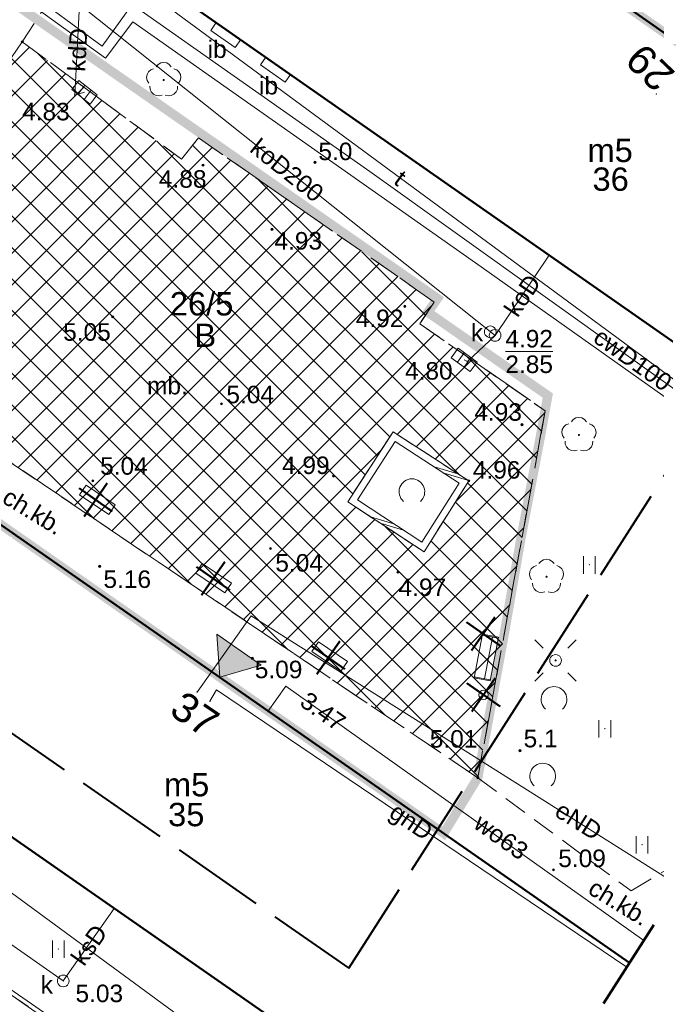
# Model space of a CAD drawing. Extents: x 5477758 to 5478339, y 5918274 to 5918502.
# Tile 24 of 43: x 5477910 to 5477937, y 5918314 to 5918357. Entities that reach past the tile are written whole.
import ezdxf
from ezdxf.enums import TextEntityAlignment as Align

# ---------------------------------------------------------------- set-up
doc = ezdxf.new("R2010")
doc.units = 0
doc.header["$PDSIZE"] = 0.75
for name, pattern in [('budynki akt$0$DASHED', [19.05, 12.7, -6.35]), ('DASHED', [19.05, 12.7, -6.35]), ('L_0_06', [2, 1.5, -0.5]), ('PRZER1-1', [2, 1, -1]), ('PRZER2-1', [3, 2, -1]), ('PRZER4-1', [5, 4, -1])]:
    doc.linetypes.add(name, pattern=pattern)
doc.layers.get('0').update_dxf_attribs({"linetype": 'CONTINUOUS', "lineweight": 13})
for name, color, linetype, lineweight in [('000_wejscia do budynków', 7, 'CONTINUOUS', 0), ('0_MAŁA ARCHITEKTURA ISTNIEJĄCA', 6, 'CONTINUOUS', 0), ('0_PROJ WYBURZENIA', 1, 'CONTINUOUS', 0), ('0_PROJ_NAWIERZCHNIE DO USUNIĘCIA', 1, 'CONTINUOUS', 0), ('0_WYBURZENIA_USUNIĘCIA ISTNIEJĄCEGO WYPOSAŻENIA', 1, 'CONTINUOUS', 0), ('A_GRANICA OPRACOWANIA', 7, 'CONTINUOUS', 0), ('GEPADR', 236, 'CONTINUOUS', 18), ('GEPADR_O', 236, 'CONTINUOUS', 18), ('GESBZO', 7, 'CONTINUOUS', 50), ('GESBZO_O', 7, 'CONTINUOUS', 50), ('GESDZI', 7, 'CONTINUOUS', 18), ('GESDZI_O', 7, 'CONTINUOUS', 18), ('GESUZY', 96, 'PRZER1-1', 18), ('GESUZY_O', 96, 'PRZER1-1', 18), ('GSPPRB', 7, 'CONTINUOUS', 20), ('GSPRDL', 96, 'CONTINUOUS', 18), ('GSSDSO', 7, 'CONTINUOUS', 18), ('GSSIIN', 7, 'CONTINUOUS', 18), ('GSSIIN_O', 7, 'CONTINUOUS', 18), ('GSSKOD', 7, 'PRZER2-1', 18), ('GSSKOD_O', 7, 'PRZER2-1', 18), ('GSSUTR', 7, 'PRZER2-1', 18), ('GULCPR', 212, 'CONTINUOUS', 18), ('GULCPR_O', 212, 'CONTINUOUS', 18), ('GULEPR', 1, 'CONTINUOUS', 18), ('GULEPR_O', 1, 'CONTINUOUS', 18), ('GULGPR', 2, 'CONTINUOUS', 18), ('GULGPR_O', 2, 'CONTINUOUS', 18), ('GULKPR', 36, 'CONTINUOUS', 18), ('GULKPR_O', 36, 'CONTINUOUS', 18), ('GULTPR', 30, 'CONTINUOUS', 18), ('GULTPR_O', 30, 'CONTINUOUS', 18), ('GULWPR', 5, 'CONTINUOUS', 18), ('GULWPR_O', 5, 'CONTINUOUS', 18), ('GUPELA', 7, 'CONTINUOUS', 18), ('GUPIWZ', 7, 'CONTINUOUS', 18), ('GUPIWZ_O', 7, 'CONTINUOUS', 18), ('GUPKKS', 36, 'CONTINUOUS', 18), ('GUPKSD', 36, 'CONTINUOUS', 18), ('GUPPRZ', 7, 'CONTINUOUS', 18), ('GUPPRZ_O', 7, 'CONTINUOUS', 18), ('OT_Rzedna', 7, 'CONTINUOUS', 18), ('pomiar', 7, 'CONTINUOUS', 18), ('wysokosci', 7, 'CONTINUOUS', 18), ('zakres', 150, 'PRZER4-1', 50), ('ZZ_INWENT-usunięcia_Pen_No__240', 1, 'CONTINUOUS', 50)]:
    doc.layers.add(name, color=color, linetype=linetype, lineweight=lineweight)
doc.layers.add('kołnierz', color=11, linetype='CONTINUOUS', lineweight=70, plot=False)
doc.styles.add('GEO-INFO', font='arial.ttf')

# ---------------------------------------------------------------- blocks, each defined once
blk = doc.blocks.new('ODTN_2')
at = {"color": 0}
for points in [[(-1.5, -0.5), (0.5, 0.5)], [(-0.5, -0.5), (1.5, 0.5)]]:
    blk.add_lwpolyline(points, dxfattribs=at)
blk = doc.blocks.new('POINT')
at = {"color": 0}
blk.add_point((0, 0), dxfattribs=at)
blk = doc.blocks.new('SUUS05')
at = {"color": 0}
blk.add_lwpolyline([(0.5, -0.25), (-0.5, -0.25), (-0.5, 0.25), (0.5, 0.25)], close=True, dxfattribs=at)
for points in [[(-0.175, -0.25), (-0.175, 0.25)], [(0.175, -0.25), (0.175, 0.25)]]:
    blk.add_lwpolyline(points, dxfattribs=at)
blk = doc.blocks.new('OKRAG_PELNY')
at = {"color": 0}
blk.add_lwpolyline([(0, 0.5), (0.12941, 0.482963), (0.25, 0.433013), (0.353553, 0.353553), (0.433013, 0.25), (0.482963, 0.12941), (0.5, 0), (0.482963, -0.12941), (0.433013, -0.25), (0.353553, -0.353553), (0.25, -0.433013), (0.12941, -0.482963), (0, -0.5), (-0.12941, -0.482963), (-0.25, -0.433013), (-0.353553, -0.353553), (-0.433013, -0.25), (-0.482963, -0.12941), (-0.5, 0), (-0.482963, 0.12941), (-0.433013, 0.25), (-0.353553, 0.353553), (-0.25, 0.433013), (-0.12941, 0.482963)], close=True, dxfattribs=at)
blk = doc.blocks.new('SPTRW')
at = {"color": 0}
for points in [[(-0.51332, 0.7233), (-0.51332, -0.7767)], [(0.48668, -0.7767), (0.48668, 0.7233)]]:
    blk.add_lwpolyline(points, dxfattribs=at)
blk = doc.blocks.new('SPDLP')
blk.add_hatch(color=0).paths.add_polyline_path([(0, -0.09), (0.027812, -0.085595), (0.052901, -0.072812), (0.072812, -0.052901), (0.085595, -0.027812), (0.09, 0), (0.085595, 0.027812), (0.072812, 0.052901), (0.052901, 0.072812), (0.027812, 0.085595), (0, 0.09), (-0.027812, 0.085595), (-0.052901, 0.072812), (-0.072812, 0.052901), (-0.085595, 0.027812), (-0.09, 0), (-0.085595, -0.027812), (-0.072812, -0.052901), (-0.052901, -0.072812), (-0.027812, -0.085595)])
at = {"color": 0}
for points in [[(-1.271938, -0.268652), (-1.40916, -0.048001), (-1.462858, 0.20623), (-1.426585, 0.463525), (-1.304695, 0.693003), (-1.11182, 0.867117), (-0.871109, 0.964971)], [(-0.648554, 1.126667), (-0.481106, 1.325358), (-0.255912, 1.454989), (0, 1.5), (0.255912, 1.454989), (0.481106, 1.325358), (0.648554, 1.126667)], [(0.871109, 0.964971), (1.11182, 0.867117), (1.304695, 0.693003), (1.426585, 0.463525), (1.462858, 0.20623), (1.40916, -0.048001), (1.271938, -0.268652)], [(-0.137547, -1.292703), (-0.389802, -1.355024), (-0.648184, -1.327532), (-0.881678, -1.213525), (-1.062258, -1.026689), (-1.168249, -0.78945), (-1.186929, -0.530282)], [(1.186929, -0.530282), (1.168249, -0.78945), (1.062258, -1.026689), (0.881678, -1.213525), (0.648184, -1.327532), (0.389802, -1.355024), (0.137547, -1.292703)]]:
    blk.add_lwpolyline(points, dxfattribs=at)
blk = doc.blocks.new('SUEO')
blk.add_hatch(color=0).paths.add_polyline_path([(-0.002174, 0.089974), (0.023762, 0.086807), (0.042561, 0.0793), (0.060131, 0.066965), (0.076266, 0.047786), (0.086234, 0.025762), (0.089972, 0.002226), (0.088646, -0.015553), (0.081114, -0.038994), (0.066834, -0.060276), (0.049699, -0.075033), (0.027576, -0.085671), (0.004027, -0.08991), (-0.019639, -0.087831), (-0.040932, -0.080154), (-0.059082, -0.067892), (-0.073734, -0.051607), (-0.08374, -0.032979), (-0.089221, -0.011817), (-0.089063, 0.012951), (-0.082571, 0.035806), (-0.069528, 0.057148), (-0.048957, 0.075519), (-0.026898, 0.085887)])
at = {"color": 0}
for points in [[(-1.767767, 1.767767), (-1.06066, 1.06066)], [(1.767767, 1.767767), (1.06066, 1.06066)], [(-1.767767, -1.767767), (-1.06066, -1.06066)], [(1.767767, -1.767767), (1.06066, -1.06066)]]:
    blk.add_lwpolyline(points, dxfattribs=at)
blk = doc.blocks.new('OTRN')
at = {"linetype": 'Continuous', "lineweight": 13}
blk.add_hatch(color=0, dxfattribs=at).paths.add_polyline_path([(0, -0.091, 1), (0, 0.091, 1)])
at = {"color": 0, "linetype": 'Continuous', "lineweight": 13}
blk.add_circle((0, 0), 0.0906, dxfattribs=at)
blk = doc.blocks.new('OTZK_1')
at = {"color": 0, "linetype": 'Continuous', "lineweight": 18}
blk.add_arc((0, 0), 1.1, 311.18593, 228.81407, dxfattribs=at)
blk = doc.blocks.new('zw$2EFF')
at = {"lineweight": 18}
blk.add_hatch(color=256, dxfattribs=at).paths.add_polyline_path([(-0.771, 0.963), (0, 0), (0.77, 0.963)])
blk.add_lwpolyline([(-0.771, 0.963), (0.77, 0.963), (0, 0), (-0.771, 0.963)], dxfattribs=at)
blk = doc.blocks.new('zw$5BC6')
for p, q in [((1.335, -1.269, -0.037), (2.018, -1.112, -0.037)), ((1.344, -1.308, -0.037), (2.027, -1.151, -0.037)), ((1.588, -1.252, -0.037), (1.996, -3.026, -0.037)), ((2.018, -1.112, -0.037), (2.444, -2.964, -0.037)), ((1.762, -3.121, -0.037), (1.335, -1.269, -0.037)), ((2.435, -2.925, -0.037), (1.753, -3.082, -0.037)), ((2.444, -2.964, -0.037), (1.762, -3.121, -0.037))]:
    blk.add_line(p, q)
blk = doc.blocks.new('zw$9746')
at = {"layer": '0_MAŁA ARCHITEKTURA ISTNIEJĄCA', "elevation": -10.18}
for points in [[(-21.423, 32.203), (-21.702, 31.789), (-20.459, 30.949), (-20.179, 31.364), (-21.423, 32.203)], [(-16.45, 28.846), (-16.73, 28.431), (-15.487, 27.592), (-15.207, 28.006), (-16.45, 28.846)], [(-11.477, 25.488), (-11.757, 25.074), (-10.514, 24.234), (-10.234, 24.649), (-11.477, 25.488)]]:
    blk.add_lwpolyline(points, dxfattribs=at)
at = {"layer": '0_MAŁA ARCHITEKTURA ISTNIEJĄCA'}
blk.add_circle((-4.409, 23.226, -10.18), 0.2, dxfattribs=at)
at = {"layer": '0_MAŁA ARCHITEKTURA ISTNIEJĄCA', "rotation": 156.2284129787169}
blk.add_blockref('zw$5BC6', (-3.418, 22.125, 0.037), dxfattribs=at)
blk = doc.blocks.new('zw$32B3')
at = {"layer": 'ZZ_INWENT-usunięcia_Pen_No__240', "linetype": 'Continuous'}
for p, q in [((0.192, 0.845), (-0.192, -0.845)), ((-0.845, 0.192), (0.845, -0.192))]:
    blk.add_line(p, q, dxfattribs=at)

msp = doc.modelspace()

# ---------------------------------------------------------------- hatches: boundary and pattern name
at = {"layer": '0_PROJ_NAWIERZCHNIE DO USUNIĘCIA', "linetype": 'Continuous', "lineweight": 0, "ltscale": 4}
h = msp.add_hatch(dxfattribs=at)
h.set_pattern_fill('ANSI37', color=256, scale=0.3, style=0)
h.paths.add_polyline_path([(5477909.863, 5918355.582), (5477916.678, 5918350.56), (5477917.405, 5918351.474), (5477920.213, 5918349.517), (5477924.891, 5918346.257), (5477927.496, 5918344.442), (5477926.88, 5918343.51), (5477929.707, 5918341.546), (5477930.571, 5918340.947), (5477931.779, 5918340.108), (5477932.252, 5918339.779), (5477932.052, 5918338.73), (5477931.572, 5918336.083), (5477931.053, 5918333.261), (5477930.31, 5918329.223), (5477929.915, 5918327.078), (5477929.362, 5918324.071), (5477901.191, 5918343.092)])
h.paths.add_polyline_path([(5477925.735, 5918338.89), (5477923.793, 5918335.888), (5477927.06, 5918333.744), (5477928.978, 5918336.782)], flags=16)

# ---------------------------------------------------------------- linework, layer by layer
at = {"layer": '0_PROJ_NAWIERZCHNIE DO USUNIĘCIA', "linetype": 'DASHED', "ltscale": 0.1}
for points in [[(5477909.863, 5918355.582), (5477916.678, 5918350.56), (5477917.405, 5918351.474), (5477920.213, 5918349.517), (5477924.891, 5918346.257), (5477927.496, 5918344.442), (5477926.88, 5918343.51), (5477929.707, 5918341.546), (5477930.571, 5918340.947), (5477931.779, 5918340.108), (5477932.252, 5918339.779), (5477932.052, 5918338.73), (5477931.572, 5918336.083), (5477931.053, 5918333.261), (5477930.31, 5918329.223), (5477929.915, 5918327.078), (5477929.362, 5918324.071), (5477901.191, 5918343.092), (5477909.863, 5918355.582)], [(5477925.735, 5918338.89), (5477923.793, 5918335.888), (5477927.06, 5918333.744), (5477928.978, 5918336.782), (5477925.735, 5918338.89)]]:
    msp.add_lwpolyline(points, dxfattribs=at)
at = {"layer": 'A_GRANICA OPRACOWANIA', "color": 1, "linetype": 'budynki akt$0$DASHED', "ltscale": 0.1, "const_width": 0.4}
for points in [[(5477939.869, 5918356.504), (5477940.619, 5918356.896), (5477942.101, 5918363.93), (5477943.898, 5918372.463), (5477938.811, 5918375.814), (5477939.356, 5918376.864), (5477927.622, 5918384.214), (5477926.949, 5918383.275), (5477923.735, 5918385.254), (5477924.621, 5918386.867), (5477922.565, 5918387.972), (5477915.954, 5918383.377), (5477911.642, 5918380.121), (5477912.501, 5918379.46), (5477913.835, 5918377.89), (5477914.426, 5918376.774), (5477916.433, 5918371.286), (5477916.349, 5918370.613), (5477938.795, 5918354.966), (5477939.869, 5918356.504)], [(5477902.984, 5918361.774), (5477916.9, 5918352.076), (5477917.564, 5918351.614), (5477920.33, 5918349.686), (5477925.008, 5918346.426), (5477927.636, 5918344.595), (5477927.224, 5918344.001), (5477929.613, 5918342.342), (5477930.353, 5918341.828), (5477931.84, 5918340.796), (5477932.36, 5918340.435), (5477932.052, 5918338.73), (5477931.779, 5918337.302), (5477931.203, 5918334.286), (5477930.468, 5918330.081), (5477929.362, 5918324.071), (5477927.904, 5918321.69), (5477892.005, 5918346.724), (5477902.984, 5918361.774)]]:
    msp.add_lwpolyline(points, dxfattribs=at)
at = {"layer": 'GESBZO', "color": 7, "linetype": 'Continuous', "lineweight": 50}
for points in [[(5477912.816, 5918360.152), (5477918.892, 5918368.876), (5477953.955, 5918344.371)], [(5477948.209, 5918335.409), (5477912.816, 5918360.152)], [(5477893.633, 5918332.514), (5477899.789, 5918341.268), (5477935.862, 5918316.151)], [(5477930.083, 5918307.137), (5477893.633, 5918332.514)]]:
    msp.add_lwpolyline(points, dxfattribs=at)
at = {"layer": 'GESDZI', "color": 7, "linetype": 'Continuous', "lineweight": 18}
for points in [[(5477927.041, 5918302.392), (5477865.49, 5918345.57), (5477899.13, 5918390.84), (5477901.96, 5918388.82), (5477916.33, 5918408.95), (5477922.92, 5918418.17), (5477913.96, 5918422.85), (5477897.73, 5918431.34), (5477895.359, 5918432.58)], [(5477972.897, 5918373.915), (5477916.33, 5918408.95), (5477901.96, 5918388.82), (5477899.13, 5918390.84), (5477865.49, 5918345.57), (5477927.041, 5918302.392)]]:
    msp.add_lwpolyline(points, dxfattribs=at)
at = {"layer": 'GESUZY', "color": 96, "linetype": 'PRZER1-1', "lineweight": 18, "ltscale": 0.5}
for points in [[(5477927.041, 5918302.392), (5477865.49, 5918345.57), (5477899.13, 5918390.84), (5477901.96, 5918388.82), (5477916.33, 5918408.95), (5477972.897, 5918373.915)], [(5477972.897, 5918373.915), (5477916.33, 5918408.95), (5477901.96, 5918388.82), (5477899.13, 5918390.84), (5477865.49, 5918345.57), (5477927.041, 5918302.392)]]:
    msp.add_lwpolyline(points, dxfattribs=at)
at = {"layer": 'GSPPRB', "color": 7, "linetype": 'Continuous', "lineweight": 20}
for p in [(5477932.417, 5918346.448), (5477917.343, 5918327.741), (5477917.892, 5918327.347), (5477920.376, 5918326.903), (5477913.802, 5918318.472)]:
    msp.add_point(p, dxfattribs=at)
at = {"layer": 'GSSDSO', "color": 7, "linetype": 'Continuous', "lineweight": 18}
for points in [[(5477923.793, 5918335.888), (5477927.06, 5918333.744), (5477928.976, 5918336.78), (5477925.735, 5918338.89)], [(5477924.207, 5918335.975), (5477925.824, 5918338.474), (5477928.565, 5918336.69), (5477926.97, 5918334.162)]]:
    msp.add_lwpolyline(points, close=True, dxfattribs=at)
msp.add_lwpolyline([(5477927.151, 5918302.563), (5477916.158, 5918310.291), (5477891.033, 5918327.713), (5477894.15, 5918332.153), (5477893.905, 5918332.325)], dxfattribs=at)
at = {"layer": 'GSSIIN', "color": 7, "linetype": 'Continuous', "lineweight": 18}
for points in [[(5477918.978, 5918355.34), (5477919.216, 5918355.679), (5477918.164, 5918356.414), (5477917.927, 5918356.075)], [(5477921.109, 5918353.851), (5477921.348, 5918354.188), (5477920.288, 5918354.929), (5477920.054, 5918354.601)]]:
    msp.add_lwpolyline(points, close=True, dxfattribs=at)
at = {"layer": 'GSSKOD', "color": 7, "linetype": 'PRZER2-1', "lineweight": 18, "ltscale": 0.5}
for points in [[(5477953.955, 5918344.371), (5477918.892, 5918368.876), (5477912.816, 5918360.152), (5477909.863, 5918355.582), (5477916.678, 5918350.56), (5477917.405, 5918351.474), (5477927.496, 5918344.442), (5477926.88, 5918343.51), (5477932.252, 5918339.779), (5477929.362, 5918324.071), (5477935.927, 5918319.225), (5477938.124, 5918320.534), (5477940.031, 5918323.232), (5477938.216, 5918324.426), (5477940.878, 5918328.21), (5477941.747, 5918327.531), (5477940.015, 5918324.991), (5477941.068, 5918324.27)], [(5477935.861, 5918316.15), (5477899.789, 5918341.268), (5477893.633, 5918332.514), (5477893.905, 5918332.325), (5477890.614, 5918327.638), (5477888.72, 5918328.897), (5477897.292, 5918341.743)]]:
    msp.add_lwpolyline(points, dxfattribs=at)
msp.add_lwpolyline([(5477925.735, 5918338.89), (5477928.976, 5918336.78), (5477927.06, 5918333.744), (5477923.793, 5918335.888)], close=True, dxfattribs=at)
at = {"layer": 'GSSUTR', "color": 7, "linetype": 'PRZER2-1', "lineweight": 18, "ltscale": 0.5}
for points in [[(5477934.141, 5918333.201), (5477934.131, 5918333.181), (5477934.151, 5918333.181)], [(5477934.807, 5918326.187), (5477934.797, 5918326.167), (5477934.817, 5918326.167)], [(5477936.394, 5918321.222), (5477936.384, 5918321.202), (5477936.404, 5918321.202)], [(5477911.408, 5918316.751), (5477911.398, 5918316.731), (5477911.418, 5918316.731)]]:
    msp.add_lwpolyline(points, close=True, dxfattribs=at)
at = {"layer": 'GULCPR', "color": 212, "linetype": 'Continuous', "lineweight": 18}
for points in [[(5477897.988, 5918369.384), (5477912.19, 5918358.778), (5477911.02, 5918357.046), (5477913.282, 5918355.393), (5477914.561, 5918357.187), (5477924.74, 5918350.032), (5477947.263, 5918333.933)], [(5477897.61, 5918368.865), (5477908.665, 5918360.767), (5477911.414, 5918358.665), (5477910.336, 5918357.112), (5477913.42, 5918354.88), (5477914.595, 5918356.444), (5477929.504, 5918345.945), (5477947.01, 5918333.538)]]:
    msp.add_lwpolyline(points, dxfattribs=at)
at = {"layer": 'GULEPR', "color": 1, "linetype": 'Continuous', "lineweight": 18}
msp.add_lwpolyline([(5477937.976, 5918319.447), (5477919.661, 5918331.002), (5477917.343, 5918327.741)], dxfattribs=at)
at = {"layer": 'GULGPR', "color": 2, "linetype": 'Continuous', "lineweight": 18}
msp.add_lwpolyline([(5477935.744, 5918315.967), (5477918.174, 5918327.841), (5477917.892, 5918327.347)], dxfattribs=at)
at = {"layer": 'GULKPR', "color": 36, "linetype": 'Continuous', "lineweight": 18}
for points in [[(5477912.525, 5918353.423), (5477912.111, 5918353.301), (5477912.31, 5918357.179)], [(5477930.104, 5918343.013), (5477912.31, 5918357.179)], [(5477932.417, 5918346.448), (5477930.104, 5918343.013)], [(5477928.777, 5918341.963), (5477928.919, 5918341.893), (5477930.104, 5918343.013)], [(5477911.614, 5918315.37), (5477880.14, 5918337.42)], [(5477913.802, 5918318.472), (5477911.614, 5918315.37)]]:
    msp.add_lwpolyline(points, dxfattribs=at)
at = {"layer": 'GULTPR', "color": 30, "linetype": 'Continuous', "lineweight": 18}
for points in [[(5477922.67, 5918425.86), (5477922.52, 5918425.566), (5477912.874, 5918406.653), (5477912.76, 5918406.43), (5477912.639, 5918406.211), (5477904.061, 5918390.689), (5477903.94, 5918390.47), (5477913.569, 5918382.272), (5477913.76, 5918382.11), (5477913.65, 5918381.879), (5477908.41, 5918370.85), (5477908.262, 5918370.649), (5477904.55, 5918365.6), (5477904.751, 5918365.452), (5477947.345, 5918334.06)], [(5477887.561, 5918335.178), (5477928.691, 5918304.966)]]:
    msp.add_lwpolyline(points, dxfattribs=at)
at = {"layer": 'GULWPR', "color": 5, "linetype": 'Continuous', "lineweight": 18}
msp.add_lwpolyline([(5477936.472, 5918317.101), (5477921.15, 5918327.99), (5477920.376, 5918326.903)], dxfattribs=at)
at = {"layer": 'GUPPRZ_O', "color": 36, "linetype": 'Continuous', "lineweight": 9, "flags": 128}
msp.add_lwpolyline([(5477930.541, 5918342.325), (5477932.579, 5918342.325)], dxfattribs=at)
at = {"layer": 'kołnierz', "linetype": 'PRZER4-1', "lineweight": 50}
msp.add_lwpolyline([(5477977.309, 5918380.798), (5477954.837, 5918395.479), (5477993.178, 5918463.057), (5477934.574, 5918496.308), (5477890.354, 5918424.446), (5477901.969, 5918417.467), (5477859.483, 5918348.301), (5477882.168, 5918332.75), (5477926.647, 5918301.778)], close=True, dxfattribs=at)
at = {"layer": 'OT_Rzedna', "color": 7}
for p in [(5477926.24, 5918344.255), (5477918.393, 5918340.083), (5477931.254, 5918339.188), (5477912.879, 5918336.787), (5477923.188, 5918336.993), (5477920.49, 5918333.89), (5477925.944, 5918332.871), (5477919.709, 5918329.187)]:
    msp.add_point(p, dxfattribs=at)
at = {"layer": 'pomiar', "linetype": 'Continuous', "lineweight": 18, "flags": 128}
for points in [[(5477917.927, 5918356.075), (5477918.978, 5918355.34)], [(5477920.054, 5918354.601), (5477921.109, 5918353.851)]]:
    msp.add_lwpolyline(points, dxfattribs=at)
at = {"layer": 'pomiar', "linetype": 'L_0_06', "lineweight": 13, "flags": 128}
msp.add_lwpolyline([(5477929.362, 5918324.071), (5477901.191, 5918343.092), (5477909.863, 5918355.582)], dxfattribs=at)
at = {"layer": 'zakres', "linetype": 'PRZER4-1', "lineweight": 40}
msp.add_lwpolyline([(5477963.54, 5918377.848), (5477941.504, 5918392.244), (5477979.546, 5918459.295), (5477938.033, 5918482.848), (5477904.167, 5918427.813), (5477915.775, 5918420.837), (5477872.982, 5918351.171), (5477887.852, 5918340.978), (5477923.836, 5918315.921)], close=True, dxfattribs=at)

# ---------------------------------------------------------------- block references
at = {"layer": '000_wejscia do budynków', "lineweight": 0, "xscale": -1.5, "yscale": 1.5, "zscale": 1.5, "rotation": 325.048567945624}
for p in [(5477937.724, 5918355.715), (5477918.313, 5918328.371)]:
    msp.add_blockref('zw$2EFF', p, dxfattribs=at)
at = {"layer": '0_PROJ WYBURZENIA', "color": 6}
msp.add_blockref('zw$9746', (5477934.019, 5918304.397), dxfattribs=at)
at = {"layer": '0_WYBURZENIA_USUNIĘCIA ISTNIEJĄCEGO WYPOSAŻENIA', "color": 1, "lineweight": 30, "rotation": 157.8600591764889}
for p in [(5477913.004, 5918335.971), (5477918.035, 5918332.603), (5477929.592, 5918330.236), (5477922.965, 5918329.211), (5477929.61, 5918327.623)]:
    msp.add_blockref('zw$32B3', p, dxfattribs=at)
at = {"layer": 'GEPADR', "color": 236, "lineweight": 18}
msp.add_blockref('POINT', (5477936.999, 5918353.353), dxfattribs=at)
at = {"layer": 'GSPRDL', "color": 96, "lineweight": 18, "xscale": 0.5, "yscale": 0.5}
for p in [(5477915.915, 5918353.95), (5477933.692, 5918338.75), (5477932.304, 5918332.675)]:
    msp.add_blockref('SPDLP', p, dxfattribs=at)
at = {"layer": 'GSSDSO', "color": 7, "lineweight": 18, "xscale": 0.5}
for p, yscale, rotation in [((5477928.21, 5918337.1), 0.3000000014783, 146.9389599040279), ((5477925.478, 5918334.961), 0.300000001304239, 146.6786929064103)]:
    msp.add_blockref('ODTN_2', p, dxfattribs=dict(at, yscale=yscale, rotation=rotation))
at = {"layer": 'GSSUTR', "color": 7, "lineweight": 18, "xscale": 0.5, "yscale": 0.5}
for p in [(5477934.141, 5918333.191), (5477934.807, 5918326.177), (5477936.394, 5918321.212), (5477911.408, 5918316.741)]:
    msp.add_blockref('SPTRW', p, dxfattribs=at)
at = {"layer": 'GUPELA', "color": 7, "lineweight": 18, "xscale": 0.5, "yscale": 0.5}
for name, p in [('SUEO', (5477932.692, 5918329.094, 10.15)), ('OKRAG_PELNY', (5477932.692, 5918329.094, 10.16))]:
    msp.add_blockref(name, p, dxfattribs=at)
at = {"layer": 'GUPIWZ', "color": 7, "lineweight": 18, "xscale": 0.5, "yscale": 0.5}
for p in [(5477929.896, 5918343.165), (5477911.614, 5918315.37)]:
    msp.add_blockref('OKRAG_PELNY', p, dxfattribs=at)
at = {"layer": 'GUPKKS', "color": 36, "lineweight": 18}
for p, rotation in [((5477912.525, 5918353.423), 321.8551181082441), ((5477928.777, 5918341.963), 324.0578814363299)]:
    msp.add_blockref('SUUS05', p, dxfattribs=dict(at, rotation=rotation))
at = {"layer": 'GUPKSD', "xscale": 0.5, "yscale": 0.5}
msp.add_blockref('OKRAG_PELNY', (5477930.104, 5918343.013), dxfattribs=at)
at = {"layer": 'GUPKSD', "color": 36, "lineweight": 18, "xscale": 0.5, "yscale": 0.5}
for p in [(5477930.104, 5918343.013), (5477911.614, 5918315.37)]:
    msp.add_blockref('POINT', p, dxfattribs=at)
at = {"layer": 'GUPPRZ', "color": 36, "lineweight": 18}
for p in [(5477912.111, 5918353.301), (5477930.104, 5918343.013), (5477928.919, 5918341.893), (5477911.614, 5918315.37)]:
    msp.add_blockref('POINT', p, dxfattribs=at)
at = {"layer": 'GUPPRZ', "color": 5, "lineweight": 18}
msp.add_blockref('POINT', (5477921.15, 5918327.99), dxfattribs=at)
at = {"layer": 'OT_Rzedna', "color": 7, "linetype": 'Continuous', "xscale": 0.5, "yscale": 0.5, "zscale": 0.5}
for p in [(5477909.863, 5918355.582), (5477917.6, 5918350.304), (5477922.392, 5918350.421), (5477920.551, 5918347.554), (5477926.24, 5918344.255), (5477913.73, 5918343.805), (5477918.393, 5918340.083), (5477931.254, 5918339.188), (5477912.879, 5918336.787), (5477923.188, 5918336.993), (5477928.978, 5918336.782), (5477920.49, 5918333.89), (5477913.176, 5918333.123), (5477925.944, 5918332.871), (5477919.709, 5918329.187), (5477931.168, 5918325.229), (5477929.362, 5918324.071), (5477932.606, 5918320.126)]:
    msp.add_blockref('OTRN', p, dxfattribs=at)
at = {"layer": 'pomiar', "color": 96, "linetype": 'Continuous', "xscale": 0.5, "yscale": 0.5, "zscale": 0.5}
for p in [(5477926.54, 5918336.32), (5477932.624, 5918327.423), (5477932.142, 5918324.14)]:
    msp.add_blockref('OTZK_1', p, dxfattribs=at)

# ---------------------------------------------------------------- texts
at = {"layer": 'GEPADR_O', "color": 236, "linetype": 'Continuous', "lineweight": 0, "style": 'GEO-INFO'}
for s, rotation, p in [('29', 135.979, (5477936.999, 5918353.353)), ('37', 325.81, (5477916.801, 5918327.852))]:
    msp.add_text(s, height=1.25, rotation=rotation, dxfattribs=at).set_placement(p, align=Align.TOP_LEFT)
at = {"layer": 'GESBZO_O', "color": 7, "linetype": 'Continuous', "lineweight": 0, "style": 'GEO-INFO'}
for p in [(5477935.998, 5918350.434), (5477917.867, 5918323.275)]:
    msp.add_text('m5', height=1, dxfattribs=at).set_placement(p, align=Align.RIGHT)
at = {"layer": 'GESBZO_O', "color": 1, "linetype": 'Continuous', "lineweight": 0, "style": 'GEO-INFO'}
for s, p in [('36', (5477935.05, 5918350.203)), ('35', (5477916.881, 5918322.995))]:
    msp.add_text(s, height=1, dxfattribs=at).set_placement(p, align=Align.TOP_CENTER)
at = {"layer": 'GESDZI_O', "color": 7, "linetype": 'Continuous', "lineweight": 0, "style": 'GEO-INFO'}
msp.add_text('26/5', height=1, dxfattribs=at).set_placement((5477916.179, 5918344.866), align=Align.TOP_LEFT)
at = {"layer": 'GESUZY_O', "color": 96, "linetype": 'Continuous', "lineweight": 0, "style": 'GEO-INFO'}
msp.add_text('B', height=1, dxfattribs=at).set_placement((5477917.231, 5918343.517), align=Align.TOP_LEFT)
at = {"layer": 'GSSIIN_O', "color": 7, "linetype": 'Continuous', "lineweight": 0, "style": 'GEO-INFO'}
for p in [(5477918.205, 5918355.282), (5477920.404, 5918353.719)]:
    msp.add_text('ib', height=0.75, dxfattribs=at).set_placement(p, align=Align.MIDDLE)
at = {"layer": 'GSSKOD_O', "color": 7, "linetype": 'Continuous', "lineweight": 0, "style": 'GEO-INFO'}
msp.add_text('mb.', height=0.75, dxfattribs=at).set_placement((5477916.074, 5918340.876), align=Align.MIDDLE)
for p in [(5477910.337, 5918335.49), (5477935.417, 5918318.751)]:
    msp.add_text('ch.kb.', height=0.75, rotation=328.6198, dxfattribs=at).set_placement(p, align=Align.MIDDLE)
at = {"layer": 'GULCPR_O', "color": 212, "linetype": 'Continuous', "lineweight": 0, "style": 'GEO-INFO'}
msp.add_text('cwD100', height=0.75, rotation=324.4432, dxfattribs=at).set_placement((5477936.001, 5918341.982), align=Align.MIDDLE_CENTER)
at = {"layer": 'GULEPR_O', "color": 1, "linetype": 'Continuous', "lineweight": 0, "style": 'GEO-INFO'}
msp.add_text('eND', height=0.75, rotation=327.7517, dxfattribs=at).set_placement((5477933.678, 5918322.231), align=Align.MIDDLE_CENTER)
at = {"layer": 'GULGPR_O', "color": 2, "linetype": 'Continuous', "lineweight": 0, "style": 'GEO-INFO'}
msp.add_text('gnD', height=0.75, rotation=325.9492, dxfattribs=at).set_placement((5477926.516, 5918322.198), align=Align.MIDDLE_CENTER)
at = {"layer": 'GULKPR_O', "color": 36, "linetype": 'Continuous', "lineweight": 0, "style": 'GEO-INFO'}
for s, rotation, p in [('kdD', 87.0531, (5477912.211, 5918355.24)), ('koD200', 321.4773, (5477921.207, 5918350.096)), ('koD', 56.0456, (5477931.26, 5918344.731)), ('ksD', 54.8, (5477912.708, 5918316.921))]:
    msp.add_text(s, height=0.75, rotation=rotation, dxfattribs=at).set_placement(p, align=Align.MIDDLE)
at = {"layer": 'GULTPR_O', "color": 30, "linetype": 'Continuous', "lineweight": 0, "style": 'GEO-INFO'}
msp.add_text('t', height=0.75, rotation=323.6098, dxfattribs=at).set_placement((5477926.048, 5918349.756), align=Align.MIDDLE_CENTER)
at = {"layer": 'GULWPR_O', "color": 5, "linetype": 'Continuous', "lineweight": 0, "style": 'GEO-INFO'}
msp.add_text('wo63', height=0.75, rotation=324.6008, dxfattribs=at).set_placement((5477930.363, 5918321.542), align=Align.MIDDLE_CENTER)
at = {"layer": 'GUPIWZ_O', "color": 7, "linetype": 'Continuous', "lineweight": 0, "style": 'GEO-INFO'}
for p in [(5477929.593, 5918342.758), (5477911.171, 5918314.832)]:
    msp.add_text('k', height=0.75, dxfattribs=at).set_placement(p, align=Align.RIGHT)
at = {"layer": 'GUPPRZ_O', "color": 36, "linetype": 'Continuous', "lineweight": 0, "style": 'GEO-INFO'}
for s, p in [('4.83', (5477909.854, 5918352.596)), ('4.80', (5477926.246, 5918341.494))]:
    msp.add_text(s, height=0.75, dxfattribs=at).set_placement(p, align=Align.MIDDLE_LEFT)
for s, p in [('4.92', (5477930.541, 5918342.497)), ('2.85', (5477930.541, 5918341.402)), ('5.03', (5477912.139, 5918314.463))]:
    msp.add_text(s, height=0.75, dxfattribs=at).set_placement(p)
at = {"layer": 'GUPPRZ_O', "color": 5, "linetype": 'Continuous', "lineweight": 0, "style": 'GEO-INFO'}
msp.add_text('3.47', height=0.75, rotation=324.7485, dxfattribs=at).set_placement((5477923.569, 5918326.324), align=Align.MIDDLE_RIGHT)
at = {"layer": 'pomiar', "color": 7, "style": 'GEO-INFO'}
for s, p in [('5.0', (5477922.537, 5918351.267)), ('5.1', (5477931.324, 5918326.123))]:
    msp.add_text(s, height=0.75, dxfattribs=at).set_placement(p, align=Align.TOP_LEFT)
at = {"layer": 'wysokosci', "color": 7, "style": 'GEO-INFO'}
for s, p in [('4.88', (5477915.71, 5918350.087)), ('4.93', (5477920.656, 5918347.438)), ('4.92', (5477924.138, 5918344.118)), ('5.05', (5477911.611, 5918343.533)), ('5.04', (5477918.597, 5918340.856)), ('4.93', (5477929.213, 5918340.107)), ('5.04', (5477913.193, 5918337.798)), ('4.99', (5477920.98, 5918337.826)), ('4.96', (5477929.15, 5918337.63)), ('5.04', (5477920.694, 5918333.648)), ('5.16', (5477913.335, 5918332.949)), ('4.97', (5477925.97, 5918332.602)), ('5.09', (5477919.814, 5918329.083)), ('5.01', (5477927.306, 5918326.112)), ('5.09', (5477932.807, 5918320.995))]:
    msp.add_text(s, height=0.75, dxfattribs=at).set_placement(p, align=Align.TOP_LEFT)

doc.saveas('drawing.dxf')
